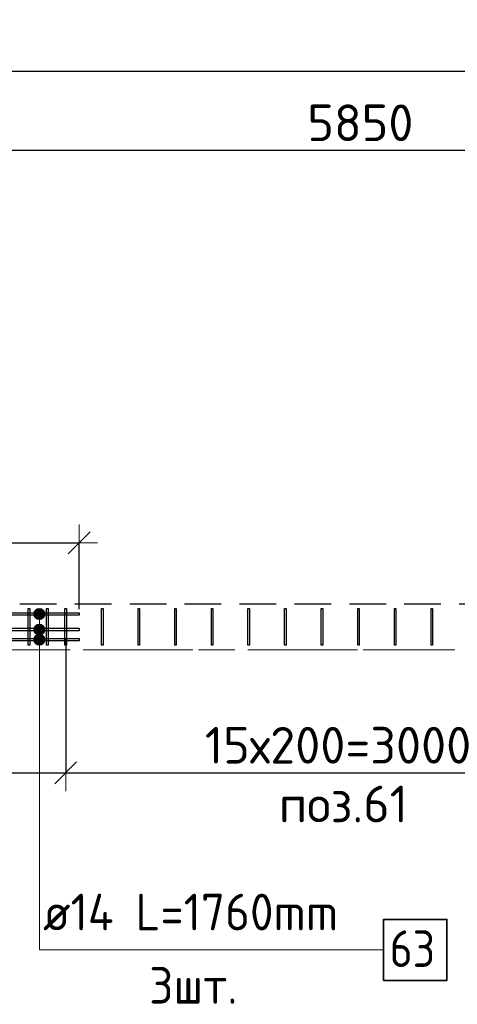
# Model space of a CAD drawing. Header units: metres. Extents: x -38 to 99, y -15 to 21.
# Tile 10 of 48: x 33.92 to 36.31, y 14.47 to 19.84. Entities that reach past the tile are written whole.
import ezdxf

# ---------------------------------------------------------------- set-up
doc = ezdxf.new("R2010")
doc.units = ezdxf.units.M
doc.header["$PDMODE"] = 65
for name, pattern in [('______11', [0.5, 0.4, -0.05, 0, -0.05]), ('______2', [0.27, 0.2, -0.07]), ('______3', [0.5, 0.4, -0.1]), ('______5', [1.1, 0.8, -0.1, 0.1, -0.1])]:
    doc.linetypes.add(name, pattern=pattern)
for name, color, linetype, lineweight in [('XR$2$Осевая линия (1)', 7, '______5', 13), ('XR$2$Размерная линия (1)', 7, 'Continuous', 13), ('XR$3$Арм.стержн. Доп. арматура', 180, 'Continuous', 35), ('XR$3$Арм.стержн. Хомут', 240, 'Continuous', 35), ('XR$3$Балка (1)', 7, '______3', 13), ('XR$3$Перекрытие (1)', 7, 'Continuous', 35), ('XR$3$Размерная линия (1)', 7, 'Continuous', 13), ('XR$3$Текст_ общее_1', 7, 'Continuous', 13)]:
    doc.layers.add(name, color=color, linetype=linetype, lineweight=lineweight)
doc.styles.add('ISOCPEUR', font='txt')
doc.dimstyles.new('DIMSTYLE_3', dxfattribs={"dimtxt": 0.2, "dimasz": 0.2, "dimexe": 0, "dimexo": 0, "dimgap": 0.1, "dimtad": 2, "dimdec": 0, "dimlfac": 1000, "dimrnd": 5, "dimzin": 12, "dimdsep": 46, "dimtxsty": 'ISOCPEUR', "dimblk1": 'ALL_ML_STRICH', "dimblk2": 'ALL_ML_STRICH', "dimsah": 1, "dimcen": 0, "dimclrd": 7, "dimclre": 256, "dimclrt": 7, "dimadec": 0, "dimazin": 0, "dimtfac": 1, "dimtdec": 0, "dimtix": 1, "dimtmove": 2, "dimatfit": 3, "dimfxl": 0, "dimtzin": 0, "dimlwd": 0, "dimlwe": -3, "dimarcsym": 0})

# ---------------------------------------------------------------- blocks, each defined once
blk = doc.blocks.new('ALL_ML_STRICH')
at = {"color": 0, "linetype": 'ByBlock', "lineweight": -2}
for p, q in [((-0.3, -0.3), (0.3, 0.3)), ((0, -0.5), (0, 0.5)), ((-1, 0), (0.5, 0))]:
    blk.add_line(p, q, dxfattribs=at)
blk = doc.blocks.new('*D11')
at = {"layer": 'DEFPOINTS', "color": 7, "linetype": 'Continuous', "lineweight": 13, "transparency": 33554687}
for p in [(0.5, 19.5574), (0.5, 19.3768), (61.6, 17.1197)]:
    blk.add_point(p, dxfattribs=at)
at = {"layer": 'XR$2$Размерная линия (1)', "color": 9, "linetype": 'Continuous', "lineweight": -2, "true_color": 0xc7c7c7, "transparency": 33554687}
for p, q in [((0.5, 19.3568), (0.5, 19.5574)), ((61.6, 17.1397), (61.6, 19.5574))]:
    blk.add_line(p, q, dxfattribs=at)
at = {"layer": 'XR$2$Размерная линия (1)', "color": 7, "linetype": 'Continuous', "lineweight": -2, "transparency": 33554687}
blk.add_line((0.5, 19.5574), (61.6, 19.5574), dxfattribs=at)
at = {"layer": 'XR$2$Размерная линия (1)', "color": 7, "linetype": 'Continuous', "lineweight": 13, "transparency": 33554687, "xscale": 0.2, "yscale": 0.2, "zscale": 0.2, "rotation": 180}
blk.add_blockref('ALL_ML_STRICH', (0.5, 19.5574), dxfattribs=at)
at = {"layer": 'XR$2$Размерная линия (1)', "color": 7, "linetype": 'Continuous', "lineweight": 13, "transparency": 33554687, "xscale": 0.2, "yscale": 0.2, "zscale": 0.2}
blk.add_blockref('ALL_ML_STRICH', (61.6, 19.5574), dxfattribs=at)
at = {"layer": 'XR$2$Размерная линия (1)', "color": 7, "linetype": 'Continuous', "lineweight": 13, "transparency": 33554687, "insert": (31.1, 19.7074), "char_height": 0.2, "width": 1, "attachment_point": 5, "style": 'ISOCPEUR'}
blk.add_mtext('\\A1;{61100}', dxfattribs=at)
blk = doc.blocks.new('*D34')
at = {"layer": 'DEFPOINTS', "color": 7, "linetype": 'Continuous', "lineweight": 13, "transparency": 33554687}
for p in [(38.7, 19.1856), (32.85, 19.1352), (32.85, 19.1261)]:
    blk.add_point(p, dxfattribs=at)
at = {"layer": 'XR$2$Размерная линия (1)', "color": 9, "linetype": 'Continuous', "lineweight": -2, "true_color": 0xc7c7c7, "transparency": 33554687}
for p, q in [((38.7, 19.1656), (38.7, 19.1261)), ((32.85, 19.1261), (32.85, 19.1261))]:
    blk.add_line(p, q, dxfattribs=at)
at = {"layer": 'XR$2$Размерная линия (1)', "color": 7, "linetype": 'Continuous', "lineweight": -2, "transparency": 33554687}
blk.add_line((32.85, 19.1261), (38.7, 19.1261), dxfattribs=at)
at = {"layer": 'XR$2$Размерная линия (1)', "color": 7, "linetype": 'Continuous', "lineweight": 13, "transparency": 33554687, "xscale": 0.2, "yscale": 0.2, "zscale": 0.2, "rotation": 180}
blk.add_blockref('ALL_ML_STRICH', (32.85, 19.1261), dxfattribs=at)
at = {"layer": 'XR$2$Размерная линия (1)', "color": 7, "linetype": 'Continuous', "lineweight": 13, "transparency": 33554687, "xscale": 0.2, "yscale": 0.2, "zscale": 0.2}
blk.add_blockref('ALL_ML_STRICH', (38.7, 19.1261), dxfattribs=at)
at = {"layer": 'XR$2$Размерная линия (1)', "color": 7, "linetype": 'Continuous', "lineweight": 13, "transparency": 33554687, "insert": (35.785, 19.2761), "char_height": 0.2, "width": 0.8, "attachment_point": 5, "style": 'ISOCPEUR'}
blk.add_mtext('\\A1;{5850}', dxfattribs=at)
blk = doc.blocks.new('*D55')
at = {"layer": 'DEFPOINTS', "color": 7, "linetype": 'Continuous', "lineweight": 13, "transparency": 33554687}
for p in [(32.775, 16.4818), (34.175, 16.4818), (32.775, 15.7293)]:
    blk.add_point(p, dxfattribs=at)
at = {"layer": 'XR$3$Размерная линия (1)', "color": 9, "linetype": 'Continuous', "lineweight": -2, "true_color": 0xc7c7c7, "transparency": 33554687}
for p, q in [((32.775, 16.4618), (32.775, 15.7293)), ((34.175, 16.4618), (34.175, 15.7293))]:
    blk.add_line(p, q, dxfattribs=at)
at = {"layer": 'XR$3$Размерная линия (1)', "color": 7, "linetype": 'Continuous', "lineweight": -2, "transparency": 33554687}
blk.add_line((32.775, 15.7293), (34.175, 15.7293), dxfattribs=at)
at = {"layer": 'XR$3$Размерная линия (1)', "color": 7, "linetype": 'Continuous', "lineweight": 13, "transparency": 33554687, "xscale": 0.2, "yscale": 0.2, "zscale": 0.2, "rotation": 180}
blk.add_blockref('ALL_ML_STRICH', (32.775, 15.7293), dxfattribs=at)
at = {"layer": 'XR$3$Размерная линия (1)', "color": 7, "linetype": 'Continuous', "lineweight": 13, "transparency": 33554687, "xscale": 0.2, "yscale": 0.2, "zscale": 0.2}
blk.add_blockref('ALL_ML_STRICH', (34.175, 15.7293), dxfattribs=at)
at = {"layer": 'XR$3$Размерная линия (1)', "color": 7, "linetype": 'Continuous', "lineweight": 13, "transparency": 33554687, "insert": (33.095, 15.9793), "char_height": 0.2, "width": 0.01, "attachment_point": 1, "line_spacing_factor": 0.60241, "style": 'ISOCPEUR'}
blk.add_mtext('14х100', dxfattribs=at)
blk = doc.blocks.new('*D56')
at = {"layer": 'DEFPOINTS', "color": 7, "linetype": 'Continuous', "lineweight": 13, "transparency": 33554687}
for p in [(34.175, 16.4818), (37.175, 16.4818), (34.175, 15.7293)]:
    blk.add_point(p, dxfattribs=at)
at = {"layer": 'XR$3$Размерная линия (1)', "color": 9, "linetype": 'Continuous', "lineweight": -2, "true_color": 0xc7c7c7, "transparency": 33554687}
for p, q in [((34.175, 16.4618), (34.175, 15.7293)), ((37.175, 16.4618), (37.175, 15.7293))]:
    blk.add_line(p, q, dxfattribs=at)
at = {"layer": 'XR$3$Размерная линия (1)', "color": 7, "linetype": 'Continuous', "lineweight": -2, "transparency": 33554687}
blk.add_line((34.175, 15.7293), (37.175, 15.7293), dxfattribs=at)
at = {"layer": 'XR$3$Размерная линия (1)', "color": 7, "linetype": 'Continuous', "lineweight": 13, "transparency": 33554687, "xscale": 0.2, "yscale": 0.2, "zscale": 0.2, "rotation": 180}
blk.add_blockref('ALL_ML_STRICH', (34.175, 15.7293), dxfattribs=at)
at = {"layer": 'XR$3$Размерная линия (1)', "color": 7, "linetype": 'Continuous', "lineweight": 13, "transparency": 33554687, "xscale": 0.2, "yscale": 0.2, "zscale": 0.2}
blk.add_blockref('ALL_ML_STRICH', (37.175, 15.7293), dxfattribs=at)
at = {"layer": 'XR$3$Размерная линия (1)', "color": 7, "linetype": 'Continuous', "lineweight": 13, "transparency": 33554687, "insert": (34.935, 15.9793), "char_height": 0.2, "width": 0.01, "attachment_point": 1, "line_spacing_factor": 0.60241, "style": 'ISOCPEUR'}
blk.add_mtext('15х200=3000', dxfattribs=at)
blk = doc.blocks.new('*D77')
at = {"layer": 'DEFPOINTS', "color": 7, "linetype": 'Continuous', "lineweight": 13, "transparency": 33554687}
for p in [(32.7495, 16.9842), (32.7495, 16.6023), (34.2495, 16.6023)]:
    blk.add_point(p, dxfattribs=at)
at = {"layer": 'XR$3$Размерная линия (1)', "color": 9, "linetype": 'Continuous', "lineweight": -2, "true_color": 0xc7c7c7, "transparency": 33554687}
for p, q in [((32.7495, 16.6223), (32.7495, 16.9842)), ((34.2495, 16.6223), (34.2495, 16.9842))]:
    blk.add_line(p, q, dxfattribs=at)
at = {"layer": 'XR$3$Размерная линия (1)', "color": 7, "linetype": 'Continuous', "lineweight": -2, "transparency": 33554687}
blk.add_line((32.7495, 16.9842), (34.2495, 16.9842), dxfattribs=at)
at = {"layer": 'XR$3$Размерная линия (1)', "color": 7, "linetype": 'Continuous', "lineweight": 13, "transparency": 33554687, "xscale": 0.2, "yscale": 0.2, "zscale": 0.2, "rotation": 180}
blk.add_blockref('ALL_ML_STRICH', (32.7495, 16.9842), dxfattribs=at)
at = {"layer": 'XR$3$Размерная линия (1)', "color": 7, "linetype": 'Continuous', "lineweight": 13, "transparency": 33554687, "xscale": 0.2, "yscale": 0.2, "zscale": 0.2}
blk.add_blockref('ALL_ML_STRICH', (34.2495, 16.9842), dxfattribs=at)
at = {"layer": 'XR$3$Размерная линия (1)', "color": 7, "linetype": 'Continuous', "lineweight": 13, "transparency": 33554687, "insert": (33.5295, 17.1342), "char_height": 0.2, "width": 0.8, "attachment_point": 5, "style": 'ISOCPEUR'}
blk.add_mtext('\\A1;{1500}', dxfattribs=at)

msp = doc.modelspace()

# ---------------------------------------------------------------- hatches: boundary and pattern name
at = {"layer": 'XR$3$Арм.стержн. Доп. арматура', "linetype": 'Continuous', "lineweight": 13, "transparency": 33554687}
for points in [[(34.0014, 16.5953), (34.0614, 16.5953), (34.0572, 16.6103)], [(34.0014, 16.5953), (34.0572, 16.6103), (34.0056, 16.6103)], [(34.0056, 16.6103), (34.0572, 16.6103), (34.0464, 16.6211)], [(34.0056, 16.6103), (34.0464, 16.6211), (34.0164, 16.6211)], [(34.0164, 16.6211), (34.0464, 16.6211), (34.0314, 16.6253)], [(34.0056, 16.5803), (34.0614, 16.5953), (34.0014, 16.5953)], [(34.0056, 16.5803), (34.0572, 16.5803), (34.0614, 16.5953)], [(34.0164, 16.5695), (34.0572, 16.5803), (34.0056, 16.5803)], [(34.0164, 16.5695), (34.0464, 16.5695), (34.0572, 16.5803)], [(34.0464, 16.5695), (34.0164, 16.5695), (34.0314, 16.5653)], [(34.0014, 16.5104), (34.0614, 16.5104), (34.0572, 16.5254)], [(34.0014, 16.5104), (34.0572, 16.5254), (34.0056, 16.5254)], [(34.0056, 16.4954), (34.0614, 16.5104), (34.0014, 16.5104)], [(34.0056, 16.5254), (34.0572, 16.5254), (34.0464, 16.5362)], [(34.0056, 16.5254), (34.0464, 16.5362), (34.0164, 16.5362)], [(34.0056, 16.4954), (34.0572, 16.4954), (34.0614, 16.5104)], [(34.0164, 16.4846), (34.0572, 16.4954), (34.0056, 16.4954)], [(34.0164, 16.5362), (34.0464, 16.5362), (34.0314, 16.5404)], [(34.0164, 16.4846), (34.0464, 16.4846), (34.0572, 16.4954)], [(34.0014, 16.4553), (34.0614, 16.4553), (34.0572, 16.4703)], [(34.0014, 16.4553), (34.0572, 16.4703), (34.0056, 16.4703)], [(34.0056, 16.4403), (34.0614, 16.4553), (34.0014, 16.4553)], [(34.0056, 16.4703), (34.0572, 16.4703), (34.0464, 16.4811)], [(34.0056, 16.4703), (34.0464, 16.4811), (34.0164, 16.4811)], [(34.0056, 16.4403), (34.0572, 16.4403), (34.0614, 16.4553)], [(34.0164, 16.4811), (34.0464, 16.4811), (34.0314, 16.4853)], [(34.0464, 16.4846), (34.0164, 16.4846), (34.0314, 16.4804)], [(34.0164, 16.4295), (34.0572, 16.4403), (34.0056, 16.4403)], [(34.0164, 16.4295), (34.0464, 16.4295), (34.0572, 16.4403)], [(34.0464, 16.4295), (34.0164, 16.4295), (34.0314, 16.4253)]]:
    msp.add_hatch(color=7, dxfattribs=at).paths.add_polyline_path(points)

# ---------------------------------------------------------------- linework, layer by layer
at = {"layer": 'XR$2$Осевая линия (1)', "color": 253, "linetype": '______11', "lineweight": 13, "true_color": 0xa0a0a0, "transparency": 33554687}
msp.add_line((-2.63, 16.4), (62.6, 16.4), dxfattribs=at)
at = {"layer": 'XR$3$Арм.стержн. Доп. арматура', "color": 7, "linetype": 'Continuous', "lineweight": 13, "transparency": 33554687}
for p, q in [((34.0314, 16.6253), (34.0314, 16.6253)), ((34.0014, 16.5953), (34.0014, 16.5953)), ((34.0314, 14.7625), (34.0314, 16.5953)), ((34.0314, 16.5653), (34.0314, 16.5653)), ((34.0614, 16.5953), (34.0614, 16.5953)), ((34.0014, 16.5104), (34.0014, 16.5104)), ((34.0314, 16.5404), (34.0314, 16.5404)), ((34.0314, 14.7625), (34.0314, 16.5104)), ((34.0614, 16.5104), (34.0614, 16.5104)), ((34.0014, 16.4553), (34.0014, 16.4553)), ((34.0314, 16.4853), (34.0314, 16.4853)), ((34.0314, 16.4804), (34.0314, 16.4804)), ((34.0314, 14.7625), (34.0314, 16.4553)), ((34.0614, 16.4553), (34.0614, 16.4553)), ((34.0314, 16.4253), (34.0314, 16.4253)), ((34.0314, 14.7625), (35.9114, 14.7625))]:
    msp.add_line(p, q, dxfattribs=at)
at = {"layer": 'XR$3$Арм.стержн. Доп. арматура', "color": 7, "linetype": 'Continuous', "lineweight": 25, "transparency": 33554687}
for points in [[(32.7495, 16.6023), (34.2495, 16.6023), (34.2495, 16.5883), (32.7495, 16.5883), (32.7495, 16.6023)], [(32.7495, 16.5174), (34.2495, 16.5174), (34.2495, 16.5034), (32.7495, 16.5034), (32.7495, 16.5174)], [(32.7495, 16.4623), (34.2495, 16.4623), (34.2495, 16.4483), (32.7495, 16.4483), (32.7495, 16.4623)]]:
    msp.add_lwpolyline(points, dxfattribs=at)
at = {"layer": 'XR$3$Арм.стержн. Доп. арматура', "color": 7, "linetype": 'Continuous', "lineweight": 35, "transparency": 33554687}
msp.add_lwpolyline([(35.9114, 14.5959), (36.2581, 14.5959), (36.2581, 14.9292), (35.9114, 14.9292), (35.9114, 14.5959)], dxfattribs=at)
at = {"layer": 'XR$3$Арм.стержн. Доп. арматура', "color": 7, "linetype": 'Continuous', "lineweight": 13, "transparency": 33554687}
for centre in [(34.0314, 16.5953), (34.0314, 16.5104), (34.0314, 16.4553)]:
    msp.add_circle(centre, 0.03, dxfattribs=at)
at = {"layer": 'XR$3$Арм.стержн. Хомут', "color": 40, "linetype": 'Continuous', "lineweight": 25, "transparency": 33554687}
for points in [[(33.971, 16.4252), (33.971, 16.6253), (33.979, 16.6253), (33.979, 16.4252), (33.971, 16.4252)], [(34.071, 16.4252), (34.071, 16.6253), (34.079, 16.6253), (34.079, 16.4252), (34.071, 16.4252)], [(34.171, 16.4252), (34.171, 16.6253), (34.179, 16.6253), (34.179, 16.4252), (34.171, 16.4252)], [(34.371, 16.4252), (34.371, 16.6253), (34.379, 16.6253), (34.379, 16.4252), (34.371, 16.4252)], [(34.571, 16.4252), (34.571, 16.6253), (34.579, 16.6253), (34.579, 16.4252), (34.571, 16.4252)], [(34.771, 16.4252), (34.771, 16.6253), (34.779, 16.6253), (34.779, 16.4252), (34.771, 16.4252)], [(34.971, 16.4252), (34.971, 16.6253), (34.979, 16.6253), (34.979, 16.4252), (34.971, 16.4252)], [(35.171, 16.4252), (35.171, 16.6253), (35.179, 16.6253), (35.179, 16.4252), (35.171, 16.4252)], [(35.371, 16.4252), (35.371, 16.6253), (35.379, 16.6253), (35.379, 16.4252), (35.371, 16.4252)], [(35.571, 16.4252), (35.571, 16.6253), (35.579, 16.6253), (35.579, 16.4252), (35.571, 16.4252)], [(35.771, 16.4252), (35.771, 16.6253), (35.779, 16.6253), (35.779, 16.4252), (35.771, 16.4252)], [(35.971, 16.4252), (35.971, 16.6253), (35.979, 16.6253), (35.979, 16.4252), (35.971, 16.4252)], [(36.171, 16.4252), (36.171, 16.6253), (36.179, 16.6253), (36.179, 16.4252), (36.171, 16.4252)]]:
    msp.add_lwpolyline(points, dxfattribs=at)
at = {"layer": 'XR$3$Балка (1)', "color": 7, "linetype": '______2', "lineweight": 25, "transparency": 33554687}
msp.add_line((32.725, 16.6502), (38.7, 16.6502), dxfattribs=at)
at = {"layer": 'XR$3$Перекрытие (1)', "color": 7, "linetype": '______2', "lineweight": 18, "transparency": 33554687}
msp.add_line((38.7, 16.4002), (32.725, 16.4002), dxfattribs=at)

# ---------------------------------------------------------------- texts
at = {"layer": 'XR$3$Арм.стержн. Доп. арматура', "color": 7, "linetype": 'Continuous', "lineweight": 25, "transparency": 33554687, "char_height": 0.2, "attachment_point": 7, "style": 'ISOCPEUR'}
for s, insert, width in [('\\W0.94;ø14 L=1760mm ', (34.0514, 14.8692), 1.933176), ('\\W0.87;63', (35.9447, 14.6692), 0.367208), ('\\W0.94;3шт. ', (34.6314, 14.4692), 0.774191)]:
    msp.add_mtext(s, dxfattribs=dict(at, insert=insert, width=width))
at = {"layer": 'XR$3$Текст_ общее_1', "color": 7, "linetype": 'Continuous', "lineweight": 13, "transparency": 33554687, "insert": (35.6924, 15.5587), "char_height": 0.2, "width": 0.799873, "attachment_point": 5, "style": 'ISOCPEUR'}
msp.add_mtext('\\A1;{\\fISOCPEUR|i0|b0;\\H0.200000;\\W1.000000;\\C7;поз.61}\\P', dxfattribs=at)

# ---------------------------------------------------------------- dimensions: what is measured, and where the dimension line sits
at = {"layer": 'XR$2$Размерная линия (1)', "color": 7, "linetype": 'Continuous', "lineweight": 13, "transparency": 33554687}
for base, p1, p2, picture, middle in [((61.6, 19.5574), (0.5, 19.3568), (61.6, 17.1397), '*D11', (31.1, 19.7074)), ((38.7, 19.1261), (32.85, 19.1261), (38.7, 19.1656), '*D34', (35.785, 19.2761))]:
    dim = msp.add_linear_dim(base=base, p1=p1, p2=p2, dimstyle='DIMSTYLE_3', override={"dimpost": '<>', "dimclrd": 7, "dimclre": 9, "dimclrt": 7, "dimlwd": 0, "dimlwe": 65533}, dxfattribs=at)
    dim.commit()
    dim.dimension.update_dxf_attribs({"geometry": picture, "text_midpoint": middle, "dimtype": 160})
at = {"layer": 'XR$3$Размерная линия (1)', "color": 7, "linetype": 'Continuous', "lineweight": 13, "transparency": 33554687}
dim = msp.add_linear_dim(base=(34.2495, 16.9842), p1=(32.7495, 16.6223), p2=(34.2495, 16.6223), dimstyle='DIMSTYLE_3', override={"dimpost": '<>', "dimclrd": 7, "dimclre": 9, "dimclrt": 7, "dimlwd": 0, "dimlwe": 65533}, dxfattribs=at)
dim.commit()
dim.dimension.update_dxf_attribs({"geometry": '*D77', "text_midpoint": (33.5295, 17.1342), "dimtype": 160})
for base, p1, p2, text, picture, middle in [((34.175, 15.7293), (32.775, 16.4618), (34.175, 16.4618), '14х100', '*D55', (33.475, 15.8293)), ((37.175, 15.7293), (34.175, 16.4618), (37.175, 16.4618), '15х200=3000', '*D56', (35.675, 15.8293))]:
    dim = msp.add_linear_dim(base=base, p1=p1, p2=p2, text=text, dimstyle='DIMSTYLE_3', override={"dimpost": '<>', "dimclrd": 7, "dimclre": 9, "dimclrt": 7, "dimlwd": 0, "dimlwe": 65533}, dxfattribs=at)
    dim.commit()
    dim.dimension.update_dxf_attribs({"geometry": picture, "text_midpoint": middle, "dimtype": 160})

doc.saveas('drawing.dxf')
